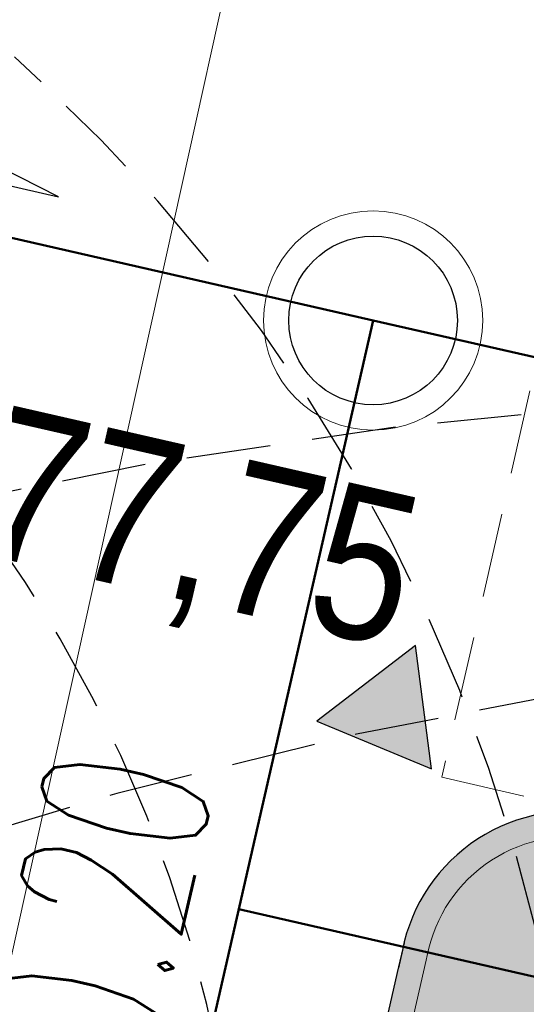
# Model space of a CAD drawing. Header units: metres. Extents: x 964 to 7125, y -212 to 9570.
# Tile 97 of 185: x 1937.05 to 1940.05, y 259.66 to 265.5. Entities that reach past the tile are written whole.
import ezdxf
from ezdxf import colors
from ezdxf.entities.mleader import LeaderData, LeaderLine
from ezdxf.enums import TextEntityAlignment as Align
from ezdxf.math import Vec2, Vec3

# ---------------------------------------------------------------- set-up
doc = ezdxf.new("R2010")
doc.units = ezdxf.units.M
for name, pattern in [('CIĄGłA', [0]), ('DASH', [0.75, 0.5, -0.25]), ('HIDDEN', [0.375, 0.25, -0.125])]:
    doc.linetypes.add(name, pattern=pattern)
for name, color, linetype, lineweight in [('_IE', 240, 'Continuous', 9), ('AGP1_HATCH', 7, 'Continuous', 5), ('AGP1_KRAWEZNIKI GRUBOŚCI', 7, 'Continuous', 15), ('AGP1_KRAWEZNIKI NOWE', 7, 'Continuous', 30), ('IS', 7, 'Continuous', 15), ('IS-KD-czysta', 92, 'Continuous', 50), ('IS-KD-czysta-studnie', 94, 'Continuous', 30), ('IS-KD-opis', 96, 'Continuous', 30), ('IS-KD-opis-rzedne', 96, 'Continuous', 30), ('LINIE PRZEKROJOWE', 7, 'Continuous', 9), ('MIEJCA PARKINGOWE', 7, 'Continuous', 9)]:
    doc.layers.add(name, color=color, linetype=linetype, lineweight=lineweight)
doc.layers.add('IS-viewport', color=254, linetype='Continuous', lineweight=0, plot=False)
for name, color, linetype in [('WYMIARY', 9, 'Continuous'), ('ZP_strefy oddziaływania', 8, 'HIDDEN'), ('zz-odwodnienie', 5, 'Continuous')]:
    doc.layers.add(name, color=color, linetype=linetype)
doc.styles.add('IS-0.6', font='simplex.shx', dxfattribs={"width": 0.6})
doc.styles.get("Standard").update_dxf_attribs({"font": 'arial.ttf'})

# ---------------------------------------------------------------- blocks, each defined once
blk = doc.blocks.new('d_rzędna')
at = {"layer": 'zz-odwodnienie'}
blk.add_hatch(color=0, dxfattribs=at).paths.add_polyline_path([(0, 0), (0.3686594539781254, 0.6385369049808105), (-0.3686594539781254, 0.6385369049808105)])
at = {"layer": 'zz-odwodnienie', "color": 0}
for p, q in [((-0.3686594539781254, 0.6385369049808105), (0, 0)), ((0.3686594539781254, 0.6385369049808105), (-0.3686594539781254, 0.6385369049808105)), ((-0.3686594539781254, 0.6385369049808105), (0, 0)), ((0.3686594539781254, 0.6385369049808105), (-0.3686594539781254, 0.6385369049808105)), ((0, 0), (0.3686594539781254, 0.6385369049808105)), ((0, 0), (0.3686594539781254, 0.6385369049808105))]:
    blk.add_line(p, q, dxfattribs=at)
blk = doc.blocks.new('opracowanie drogowe 20250115 konstantynów')
at = {"layer": 'zz-odwodnienie', "color": 5, "rotation": 37.46258894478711}
blk.add_blockref('d_rzędna', (1939.491755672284, 261.0566630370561), dxfattribs=at)
at = {"layer": 'zz-odwodnienie', "insert": (1936.402646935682, 263.3483697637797), "char_height": 0.9, "width": 5.784085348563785, "attachment_point": 1, "rotation": 347.14298656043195}
blk.add_mtext('{\\fArial Narrow|b0|i0|c238|p34;177,75}', dxfattribs=at)
blk = doc.blocks.new('PRZEKRÓJ TERENU OPIS PZT')
at = {"color": 251, "true_color": 0x636466}
blk.add_lwpolyline([(2712.743128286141, -19.58217211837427), (2800.1883275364, -19.29837133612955)], dxfattribs=at)
blk = doc.blocks.new('*U115')
at = {"color": 0, "linetype": 'Continuous', "lineweight": -2}
blk.add_lwpolyline([(-0.9081728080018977, 0.514997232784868), (1.041684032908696, 0.06995981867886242), (0.1223852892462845, 0.5362106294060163)], dxfattribs=at)
at = {"layer": 'IS-viewport'}
blk.add_line((-0.9749284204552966, 0.2225187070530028), (0.9749284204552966, -0.2225187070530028), dxfattribs=at)
at = {"color": 0, "linetype": 'Continuous', "lineweight": -2, "style": 'IS-0.6', "width": 0.6}
blk.add_attdef('OPIS-L', text='', height=0.9999999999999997, rotation=347.1429879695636, dxfattribs=at).set_placement((-1.395637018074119, 0.6262565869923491), align=Align.RIGHT)
blk.add_attdef('OPIS-P', (1.529148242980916, -0.04129953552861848), '', height=0.9999999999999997, rotation=347.1429879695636, dxfattribs=at)
blk.add_attdef('OPIS-POD', text='', height=0.9999999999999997, rotation=347.1429879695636, dxfattribs=at).set_placement((-0.06675561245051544, -0.2924785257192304), align=Align.TOP_CENTER)
blk = doc.blocks.new('*U131')
at = {"color": 0, "linetype": 'Continuous', "lineweight": -2, "style": 'IS-0.6', "width": 0.6}
blk.add_attdef('OPIS-P', (0.04129957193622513, 1.529148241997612), '', height=0.9999999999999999, rotation=77.14298660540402, dxfattribs=at)
blk.add_attdef('OPIS-POD', text='', height=0.9999999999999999, rotation=77.14298660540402, dxfattribs=at).set_placement((0.2924785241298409, -0.06675561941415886), align=Align.TOP_CENTER)
blk.add_attdef('OPIS-L', text='', height=0.9999999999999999, rotation=77.14298660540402, dxfattribs=at).set_placement((-0.6262566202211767, -1.395637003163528), align=Align.RIGHT)
blk = doc.blocks.new('IS-opis-studni-P-0.6')
at = {"color": 0, "linetype": 'Continuous', "lineweight": 15, "transparency": 16777216}
blk.add_line((0, 0), (3.5, 0), dxfattribs=at)
at = {"color": 0, "linetype": 'Continuous', "lineweight": -2, "transparency": 16777216, "style": 'IS-0.6', "width": 0.6}
for p in [(1.75, 0.25), (1.75, -1.25), (1.75, -2.5)]:
    blk.add_attdef('000,00', text='', height=1, dxfattribs=at).set_placement(p, align=Align.CENTER)
blk.add_attdef('S0', text='', height=1.25, dxfattribs=at).set_placement((3.75, 0), align=Align.MIDDLE_LEFT)
blk = doc.blocks.new('_None', base_point=(2.5, 0))
blk = doc.blocks.new('IE_20251212')
at = {"layer": '_IE', "color": 6, "lineweight": -3}
for points in [[(0.6101304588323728, -17.5500007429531), (-0.1367103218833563, -20.03057905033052), (10.54644161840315, -30.98690400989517), (15.74240853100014, -42.54330486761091), (16.63799567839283, -43.86358349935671)], [(16.61881146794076, -43.94763589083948), (9.766409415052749, -36.30213037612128), (5.925541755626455, -31.31502326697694), (6.135087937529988, -29.17966330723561)]]:
    blk.add_spline(points, degree=3, dxfattribs=at)
at = {"layer": '_IE', "color": 3, "lineweight": -3}
for points in [[(16.82750347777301, -43.03328695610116), (8.013776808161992, -32.45164102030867), (2.076566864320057, -26.72943231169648), (-1.133070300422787, -26.11817869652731), (-2.068930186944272, -26.77291720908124, 8.674231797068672e-07)], [(16.80410278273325, -43.13581316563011), (13.53115594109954, -39.87213429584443), (5.114749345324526, -29.9521327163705), (1.806491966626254, -27.60305034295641), (1.050344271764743, -27.48716329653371, 8.674231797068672e-07)], [(16.75035563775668, -43.37129724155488), (2.938366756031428, -38.68615555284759), (-3.281631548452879, -33.65139655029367, 8.674231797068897e-07), (-3.501226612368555, -33.01771873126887)], [(16.77503906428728, -43.26315095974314), (7.353500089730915, -37.28444368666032), (3.638411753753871, -34.89766502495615), (-0.3814321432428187, -33.72968951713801)]]:
    blk.add_spline(points, degree=3, dxfattribs=at)
at = {"layer": '_IE', "linetype": 'CIĄGłA', "lineweight": -3}
for points in [[(16.44570014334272, -44.70609403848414), (12.97402790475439, -39.99731278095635), (6.727502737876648, -33.82462482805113), (5.769571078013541, -31.47600436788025), (6.076270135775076, -29.12503727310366)], [(16.4621494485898, -44.63402417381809), (9.386528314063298, -32.74081045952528), (7.679416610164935, -30.17028312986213)], [(4.830772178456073, -36.8404913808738), (5.417534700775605, -36.92774215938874), (9.07505405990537, -38.98933389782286), (16.4098503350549, -44.86316394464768)]]:
    blk.add_spline(points, degree=3, dxfattribs=at)
blk = doc.blocks.new('IS_2025-10-21')
at = {"layer": 'IS-KD-czysta', "ltscale": 2}
for p, q in [((1939.144892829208, 263.7144883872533), (1931.389566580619, 265.4845723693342)), ((1939.144892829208, 263.7144883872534), (1936.272785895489, 251.1308346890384)), ((1956.761849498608, 259.6935752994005), (1939.144892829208, 263.7144883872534)), ((1938.348275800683, 260.2242447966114), (1943.159547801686, 259.1261147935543))]:
    blk.add_line(p, q, dxfattribs=at)
at = {"layer": 'IS-KD-czysta-studnie', "lineweight": 9}
blk.add_circle((1939.144892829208, 263.7144883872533), 0.65, dxfattribs=at)
at = {"layer": 'IS-KD-czysta-studnie'}
blk.add_circle((1939.144892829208, 263.7144883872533), 0.5, dxfattribs=at)
at = {"layer": 'IS-KD-opis'}
blk.add_blockref('*U115', (1936.237805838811, 264.3780050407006), dxfattribs=at)
ref = blk.add_blockref('*U131', (1937.77643457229, 257.7188185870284), dxfattribs=at)
ref.add_attrib('OPIS-P', '0.20', (1937.817734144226, 259.2479668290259), dxfattribs={"layer": '0', "color": 0, "linetype": 'Continuous', "lineweight": -2, "height": 1, "rotation": 77.14298660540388, "style": 'IS-0.6', "width": 0.5999999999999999})
at = {"layer": 'IS-KD-opis-rzedne'}
ml = blk.add_multileader_block('Standard', dxfattribs=at)
ml.set_content('IS-opis-studni-P-0.6', color=256)
ml.set_attribute('S0', 'D13', width=0)
ml.set_attribute('000,00', '177,70', width=0)
ml.set_attribute('000,00', '176,40', width=0)
ml.set_attribute('000,00', '', width=0)
ml.set_leader_properties(linetype='Continuous', lineweight=9)
ml.set_arrow_properties(name='NONE')
ml.build(insert=Vec2(0, 0))
ml.multileader.update_dxf_attribs({"has_dogleg": 0, "text_left_attachment_type": 6, "text_right_attachment_type": 6, "dogleg_length": 0, "arrow_head_size": 5, "block_connection_type": 1})
ctx = ml.context
ctx.base_point, ctx.char_height, ctx.arrow_head_size, ctx.landing_gap_size, ctx.plane_origin = Vec3(1945.077834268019, 279.3100457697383), 20, 5, 5, Vec3(1945.366584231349, 260.6077196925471)
ctx.left_attachment, ctx.right_attachment, ctx.text_align_type, ctx.attachment_type = 6, 6, 2, 1
notes = []
notes.append((ctx, [(1, (1, 1, 0), (1945.077834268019, 279.3100457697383), (1, 0), 0, [(0, [(1939.144892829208, 263.7144883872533)], 0, [])])]))
ctx.block.insert = Vec3(1945.077834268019, 279.3100457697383)
for ctx, leaders in notes:
    for number, flags, end, landing, length, lines in leaders:
        leader = LeaderData()
        leader.index, (leader.has_last_leader_line, leader.has_dogleg_vector, leader.attachment_direction) = number, flags
        leader.last_leader_point, leader.dogleg_vector, leader.dogleg_length = Vec3(end), Vec3(landing), length
        for number, points, colour, breaks in lines:
            line = LeaderLine()
            line.index, line.vertices, line.color, line.breaks = number, Vec3.list(points), colors.encode_raw_color(colour), breaks
            leader.lines.append(line)
        ctx.leaders.append(leader)
blk = doc.blocks.new('A$C273a521e')
at = {"layer": 'IS'}
blk.add_blockref('IS_2025-10-21', (-1902.907372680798, -313.0151020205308), dxfattribs=at)

msp = doc.modelspace()

# ---------------------------------------------------------------- hatches: boundary and pattern name
at = {"layer": 'AGP1_HATCH', "transparency": 33554625}
h = msp.add_hatch(dxfattribs=at)
h.set_pattern_fill('GRASS', color=64, scale=0.02)
h.set_pattern_definition([(90, (0, 0), (-0.3592102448, 0.3592102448), [0.09525, -0.6231704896]), (45, (0, 0), (-0.3592102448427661, 0.3592102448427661), [0.09525, -0.41275]), (135, (0, 0), (-0.3592102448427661, -0.3592102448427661), [0.09525, -0.41275])])
edge = h.paths.add_edge_path()
edge.add_line((1918.027372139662, 281.1750997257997), (1917.733087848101, 280.1037389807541))
edge.add_arc((1955.218774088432, 442.3996465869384), 166.5687194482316, 256.9943948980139, 258.1500133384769)
edge.add_line((1921.013892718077, 279.380738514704), (1921.293686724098, 279.3204852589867))
edge.add_line((1921.293686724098, 279.3204852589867), (1921.411575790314, 279.8679188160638))
edge.add_line((1921.411575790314, 279.8679188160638), (1923.034373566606, 279.5184515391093))
edge.add_line((1923.034373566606, 279.5184515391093), (1922.91648450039, 278.9710179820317))
edge.add_line((1922.91648450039, 278.9710179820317), (1933.464755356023, 276.6994623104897))
edge.add_line((1933.464755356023, 276.6994623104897), (1934.495887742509, 277.4314030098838))
edge.add_line((1934.495887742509, 277.4314030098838), (1918.027372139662, 281.1750997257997))
edge = h.paths.add_edge_path()
edge.add_line((1934.495887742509, 277.4314030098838), (1933.464755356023, 276.6994623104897))
edge.add_line((1933.464755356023, 276.6994623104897), (1961.672783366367, 270.6249021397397))
edge.add_arc((1959.177644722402, 261.9819229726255), 8.995932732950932, -9.899978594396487, 73.89711847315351, ccw=False)
edge.add_line((1968.039622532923, 260.4352636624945), (1961.280311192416, 230.8202579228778))
edge.add_line((1961.280311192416, 230.8202579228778), (1960.644477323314, 230.9653696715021))
edge.add_line((1960.644477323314, 230.9653696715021), (1959.26529123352, 224.9226379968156))
edge.add_line((1959.26529123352, 224.9226379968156), (1955.033328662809, 225.8885363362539))
edge.add_line((1955.033328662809, 225.8885363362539), (1956.408039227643, 231.9116583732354))
edge.add_line((1956.408039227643, 231.9116583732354), (1953.022839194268, 230.9890328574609))
edge.add_line((1953.022839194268, 230.9890328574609), (1949.225572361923, 231.8557167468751))
edge.add_line((1949.225572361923, 231.8557167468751), (1948.814638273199, 230.0552605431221))
edge.add_line((1948.814638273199, 230.0552605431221), (1944.094277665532, 231.1293036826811))
edge.add_line((1944.094277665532, 231.1293036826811), (1944.505933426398, 232.9329218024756))
edge.add_line((1944.505933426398, 232.9329218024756), (1938.432993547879, 234.319002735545))
edge.add_line((1938.432993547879, 234.319002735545), (1936.698210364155, 235.4907377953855))
edge.add_arc((1936.198520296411, 234.8031445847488), 0.8499850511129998, 53.99321822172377, 167.1431079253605)
edge.add_line((1935.369845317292, 234.992280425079), (1934.079247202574, 229.3376865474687))
edge.add_line((1934.079247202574, 229.3376865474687), (1929.93579943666, 230.2833823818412))
edge.add_line((1929.93579943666, 230.2833823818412), (1930.302951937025, 231.8920150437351))
edge.add_line((1930.302951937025, 231.8920150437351), (1911.146240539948, 236.2643211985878))
edge.add_line((1911.146240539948, 236.2643211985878), (1911.145917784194, 236.2643948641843))
edge.add_line((1911.145917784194, 236.2643948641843), (1911.579825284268, 238.1655061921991))
edge.add_line((1911.579825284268, 238.1655061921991), (1907.679791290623, 239.0556455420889))
edge.add_line((1907.679791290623, 239.0556455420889), (1908.391844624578, 242.1754179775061))
edge.add_line((1908.391844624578, 242.1754179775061), (1913.602602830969, 262.8037986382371))
edge.add_arc((1910.839397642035, 263.5017936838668), 2.849999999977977, 345.8234528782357, 357.692915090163)
edge.add_line((1913.687087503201, 263.3870659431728), (1913.781314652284, 265.7259047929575))
edge.add_line((1913.781314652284, 265.7259047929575), (1905.257372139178, 234.6850997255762))
edge.add_line((1905.257372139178, 234.6850997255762), (1959.667372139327, 222.3150997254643))
edge.add_line((1959.667372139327, 222.3150997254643), (1970.727372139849, 269.1950997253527))
edge.add_line((1970.727372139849, 269.1950997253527), (1934.495887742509, 277.4314030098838))
at = {"layer": 'AGP1_HATCH', "true_color": 0x636466, "transparency": 33554477}
h = msp.add_hatch(color=251, dxfattribs=at)
h.dxf.hatch_style = 1
h.paths.add_polyline_path([(1943.285223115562, 259.3846310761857), (1958.640345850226, 255.8799613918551), (1955.846845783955, 243.6407100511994), (1940.491730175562, 247.1454113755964)], flags=16)
edge = h.paths.add_edge_path(flags=16)
edge.add_line((1946.791109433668, 266.4311739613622), (1946.646472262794, 265.797470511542))
edge.add_line((1946.646472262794, 265.797470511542), (1941.089380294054, 267.0658272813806))
edge.add_line((1941.089380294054, 267.0658272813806), (1941.234017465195, 267.6995307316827))
edge.add_arc((1942.062706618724, 267.5103898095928), 0.8500000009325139, 77.14298656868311, 167.1429865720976, ccw=False)
edge.add_line((1942.251847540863, 268.3390789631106), (1946.15156120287, 267.449004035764))
edge.add_arc((1945.962420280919, 266.62031488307), 0.8500000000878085, -12.857013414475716, 77.14298656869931, ccw=False)
edge = h.paths.add_edge_path()
edge.add_line((1959.782159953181, 256.3886637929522), (1950.110872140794, 258.5960247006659))
edge.add_line((1950.110872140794, 258.5960247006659), (1950.589287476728, 260.6921210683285))
edge.add_line((1950.589287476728, 260.6921210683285), (1955.04471158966, 259.675210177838))
edge.add_line((1955.04471158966, 259.675210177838), (1956.269451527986, 265.0732275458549))
edge.add_arc((1956.020126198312, 264.1511328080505), 0.9552077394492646, 74.86959213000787, 168.3871311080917)
edge.add_line((1955.084471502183, 264.3434141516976), (1954.236672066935, 260.6289252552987))
edge.add_line((1954.236672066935, 260.6289252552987), (1946.047273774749, 262.4980825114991))
edge.add_line((1946.047273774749, 262.4980825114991), (1946.937348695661, 266.3977961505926))
edge.add_arc((1945.962420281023, 266.6203148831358), 1.000000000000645, 347.1429865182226, 437.1429865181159)
edge.add_line((1946.184939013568, 267.5952432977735), (1942.285225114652, 268.4853182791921))
edge.add_arc((1942.062706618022, 267.5103898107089), 1.000000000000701, 77.1430003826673, 167.1429865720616)
edge.add_line((1941.087778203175, 267.732908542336), (1940.909762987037, 266.9529658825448))
edge.add_line((1940.909762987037, 266.9529658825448), (1945.784388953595, 265.8403759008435))
edge.add_line((1945.784388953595, 265.8403759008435), (1944.427042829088, 259.8933084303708))
edge.add_line((1944.427042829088, 259.8933084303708), (1940.543498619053, 260.7796816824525))
edge.add_arc((1940.320897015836, 259.7827054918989), 1.021524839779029, 77.41362849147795, 166.3037866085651)
edge.add_line((1939.328419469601, 260.0245759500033), (1937.296047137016, 251.1200781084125))
edge.add_arc((1941.201270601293, 250.0981039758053), 4.03673152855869, 165.3349000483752, 256.6501541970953)
edge.add_line((1940.269204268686, 246.1704515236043), (1954.656926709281, 242.886582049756))
edge.add_arc((1955.096003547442, 244.8367181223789), 1.998954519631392, 257.3113330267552, 345.5301534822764)
edge.add_line((1957.031549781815, 244.3372384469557), (1959.782159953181, 256.3886637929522))

# ---------------------------------------------------------------- linework, layer by layer
at = {"layer": 'AGP1_KRAWEZNIKI GRUBOŚCI'}
msp.add_lwpolyline([(1945.930644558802, 265.8069943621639), (1944.53990248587, 259.7136917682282), (1940.516691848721, 260.6319537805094, 0.4238907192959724), (1939.46519727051, 259.9497425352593), (1939.458823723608, 259.9218179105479), (1937.441753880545, 251.0843671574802, 0.4211120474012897), (1940.303213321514, 246.3165467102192), (1954.690085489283, 243.0328713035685, 0.4047774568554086), (1956.885789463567, 244.3727146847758), (1959.602543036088, 256.2758019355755), (1949.931255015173, 258.4831630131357), (1950.476320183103, 260.8717622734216), (1954.931744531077, 259.8548513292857), (1956.09498583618, 264.9509096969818, 0.3754874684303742), (1955.230865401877, 264.3107138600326), (1954.349533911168, 260.4493080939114), (1950.547312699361, 261.3171312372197)], format="xyb", dxfattribs=at)
at = {"layer": 'AGP1_KRAWEZNIKI NOWE', "color": 18, "linetype": 'CIĄGłA', "true_color": 0x000000}
for p, q in [((1939.328419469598, 260.0245759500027), (1939.288461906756, 259.8495086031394)), ((1939.318461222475, 259.9809437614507), (1939.294632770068, 259.876543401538)), ((1939.288461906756, 259.8495086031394), (1937.296047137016, 251.120078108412))]:
    msp.add_line(p, q, dxfattribs=at)
msp.add_arc((1940.320999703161, 259.7821330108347), 1.02206121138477, 77.04073791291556, 168.7833493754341, dxfattribs=at)
at = {"layer": 'MIEJCA PARKINGOWE', "color": 18, "linetype": 'DASH', "lineweight": 0, "true_color": 0x000000}
for points in [[(1944.427026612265, 259.8933121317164), (1945.784407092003, 265.8403717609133), (1940.909768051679, 266.9529787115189), (1939.55238757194, 261.005919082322)], [(1939.55238757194, 261.005919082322), (1944.427026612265, 259.8933121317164)]]:
    msp.add_lwpolyline(points, dxfattribs=at)

# ---------------------------------------------------------------- block references
at = {"layer": 'zz-odwodnienie'}
msp.add_blockref('opracowanie drogowe 20250115 konstantynów', (3.828222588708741e-06, 1.622667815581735e-05), dxfattribs=at)

# ---------------------------------------------------------------- next in the draw order: block references
at = {"layer": 'LINIE PRZEKROJOWE', "color": 18, "linetype": 'CIĄGłA', "lineweight": 5, "true_color": 0x000000, "rotation": 77.33843703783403}
msp.add_blockref('PRZEKRÓJ TERENU OPIS PZT', (1310.727580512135, -2439.27793463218), dxfattribs=at)

# ---------------------------------------------------------------- next in the draw order: linework, layer by layer
at = {"layer": 'ZP_strefy oddziaływania', "ltscale": 2}
for points in [[(1921.92756538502, 264.8110650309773), (1922.335454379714, 265.2510952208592, -0.414213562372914), (1936.467440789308, 265.7867818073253), (1937.176851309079, 265.1291888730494, -0.4142135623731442), (1937.712537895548, 250.9972024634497), (1937.304648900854, 250.5571722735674, -0.4142135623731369), (1923.172662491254, 250.0214856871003), (1922.463251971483, 250.6790786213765, -0.4142135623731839)], [(1923.394332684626, 263.4514350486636), (1923.80222167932, 263.8914652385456, -0.4142135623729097), (1935.107810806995, 264.3200145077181), (1935.817221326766, 263.6624215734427, -0.4142135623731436), (1936.245770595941, 252.3568324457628), (1935.837881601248, 251.916802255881, -0.4142135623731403), (1924.532292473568, 251.4882529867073), (1923.822881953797, 252.1458459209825, -0.4142135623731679)], [(1978.756595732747, 222.9354654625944), (1979.212851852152, 224.9073697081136, 0.414213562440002), (1956.747711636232, 260.8978889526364), (1949.709640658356, 262.52634680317, 0.4142135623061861), (1913.719121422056, 240.0612065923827), (1913.26286530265, 238.0893023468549, 0.4142135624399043), (1935.72800551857, 202.0987831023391), (1942.766076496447, 200.4703252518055, 0.4142135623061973)]]:
    msp.add_lwpolyline(points, format="xyb", close=True, dxfattribs=at)
at = {"layer": 'ZP_strefy oddziaływania', "ltscale": 2, "elevation": -5.00880708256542e-06}
msp.add_lwpolyline([(1953.742710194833, 260.8568644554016), (1952.182824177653, 261.2128910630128, 0.4142135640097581), (1916.259457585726, 238.6405242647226), (1916.114821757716, 238.006820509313, 0.4142135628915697), (1938.687188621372, 202.0834540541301), (1940.247074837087, 201.7274273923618, 0.4142135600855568), (1976.170441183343, 224.2997940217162), (1976.315077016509, 224.9334977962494, 0.4142135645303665)], format="xyb", close=True, dxfattribs=at)

# ---------------------------------------------------------------- next in the draw order: block references
at = {"layer": '_IE'}
msp.add_blockref('IE_20251212', (1923.187372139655, 296.8250997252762), dxfattribs=at)
at = {"layer": 'WYMIARY', "color": 3}
msp.add_blockref('A$C273a521e', (1902.907372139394, 313.015099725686), dxfattribs=at)

doc.saveas('drawing.dxf')
